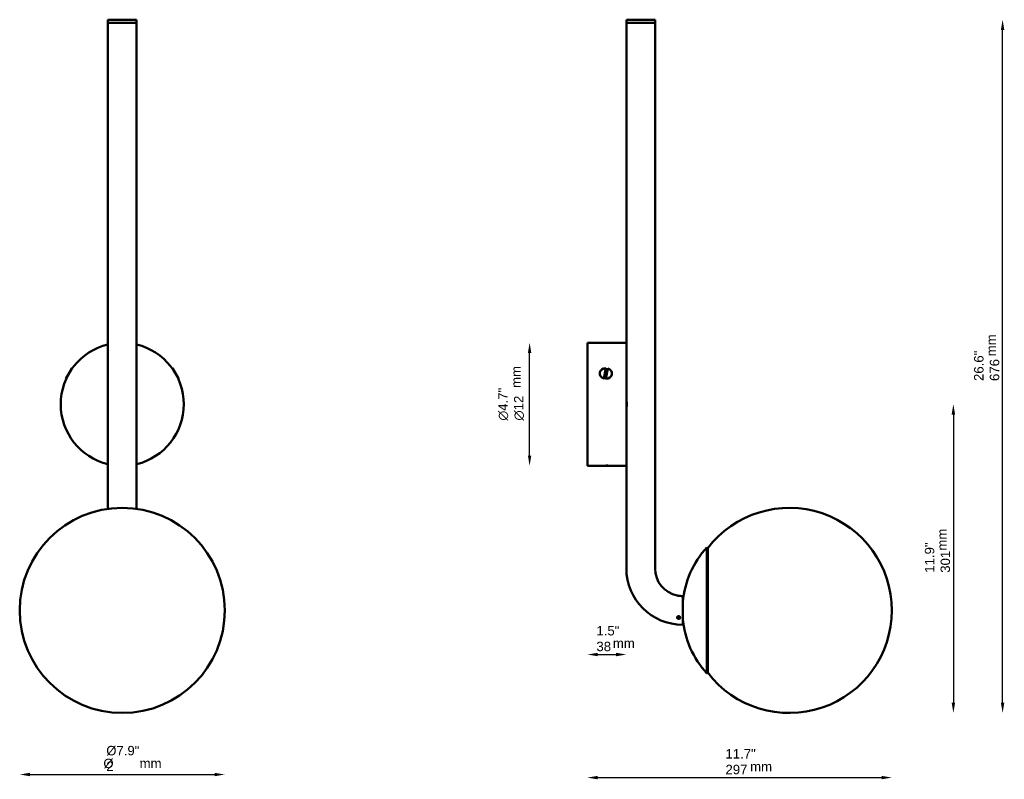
# Model space of a CAD drawing. Header units: millimetres. Extents: x 446 to 1406, y 309 to 1049.
import ezdxf

# ---------------------------------------------------------------- set-up
doc = ezdxf.new("R2010")
doc.units = ezdxf.units.MM
doc.header["$LTSCALE"] = 4
for name, color, linetype, lineweight in [('Symbol (ISO)', 7, 'Continuous', 25), ('Widoczne (ISO)', 7, 'Continuous', 50), ('Wymiar (ISO)', 7, 'Continuous', 25)]:
    doc.layers.add(name, color=color, linetype=linetype, lineweight=lineweight)
doc.styles.add('Tekst notatki (ISO)', font='arial.ttf')
doc.dimstyles.new('Domyślne (ISO)', dxfattribs={"dimscale": 4, "dimtxt": 2.3, "dimasz": 2.5, "dimexe": 3.175, "dimexo": 0, "dimgap": 0.762, "dimtad": 1, "dimdec": 1, "dimlfac": 0.03937, "dimdsep": 46, "dimtxsty": 'Tekst notatki (ISO)', "dimcen": 0.09, "dimdle": 10, "dimclrd": 256, "dimclre": 256, "dimclrt": 256, "dimazin": 2, "dimtfac": 1, "dimtmove": 0, "dimatfit": 3, "dimfxl": 0, "dimtolj": 1, "dimlwd": -1, "dimlwe": -1, "dimarcsym": 0})

# ---------------------------------------------------------------- blocks, each defined once
blk = doc.blocks.new('*D4')
at = {"layer": 'Defpoints', "color": 0, "transparency": 16777216}
for p in [(446.27, 473.46), (646.27, 473.46), (646.27, 313.46)]:
    blk.add_point(p, dxfattribs=at)
at = {"layer": 'Wymiar (ISO)', "transparency": 16777216}
blk.add_line((456.27, 313.46), (636.27, 313.46), dxfattribs=at)
for points in [[(456.27, 315.13), (456.27, 311.8), (446.27, 313.46)], [(636.27, 315.13), (636.27, 311.8), (646.27, 313.46)]]:
    blk.add_solid(points, dxfattribs=at)
at = {"layer": 'Wymiar (ISO)', "transparency": 16777216, "insert": (530.69, 341.37), "char_height": 9.2, "attachment_point": 1, "style": 'Tekst notatki (ISO)'}
blk.add_mtext('\\A1;\\fArial|b0|i0;{\\H9.1600;Ø7.9"}\\P2', dxfattribs=at)
blk = doc.blocks.new('*D5')
at = {"layer": 'Defpoints', "color": 0, "transparency": 16777216}
for p in [(999.78, 614.46), (1296.63, 473.46), (1296.63, 310.46)]:
    blk.add_point(p, dxfattribs=at)
at = {"layer": 'Wymiar (ISO)', "transparency": 16777216}
blk.add_line((1009.78, 310.46), (1286.63, 310.46), dxfattribs=at)
for points in [[(1009.78, 312.13), (1009.78, 308.8), (999.78, 310.46)], [(1286.63, 312.13), (1286.63, 308.8), (1296.63, 310.46)]]:
    blk.add_solid(points, dxfattribs=at)
at = {"layer": 'Wymiar (ISO)', "transparency": 16777216, "insert": (1134.42, 338.28), "char_height": 9.2, "attachment_point": 1, "style": 'Tekst notatki (ISO)'}
blk.add_mtext('\\A1;11.7"\\P297', dxfattribs=at)
blk = doc.blocks.new('*D6')
at = {"layer": 'Defpoints', "color": 0, "transparency": 16777216}
for p in [(1065.58, 1049.46), (1404.63, 1049.46), (1196.63, 373.46)]:
    blk.add_point(p, dxfattribs=at)
at = {"layer": 'Wymiar (ISO)', "transparency": 16777216}
blk.add_line((1404.63, 383.46), (1404.63, 1039.46), dxfattribs=at)
for points in [[(1402.96, 1039.46), (1406.3, 1039.46), (1404.63, 1049.46)], [(1402.96, 383.46), (1406.3, 383.46), (1404.63, 373.46)]]:
    blk.add_solid(points, dxfattribs=at)
at = {"layer": 'Wymiar (ISO)', "transparency": 16777216, "insert": (1376.82, 697.16), "char_height": 9.2, "attachment_point": 1, "rotation": 90, "style": 'Tekst notatki (ISO)'}
blk.add_mtext('\\A1;26.6"\\P676', dxfattribs=at)
blk = doc.blocks.new('*D7')
at = {"layer": 'Defpoints', "color": 0, "transparency": 16777216}
for p in [(999.78, 674.46), (1196.63, 373.46), (1356.63, 373.46)]:
    blk.add_point(p, dxfattribs=at)
at = {"layer": 'Wymiar (ISO)', "transparency": 16777216}
blk.add_line((1356.63, 664.46), (1356.63, 383.46), dxfattribs=at)
for points in [[(1354.96, 664.46), (1358.3, 664.46), (1356.63, 674.46)], [(1354.96, 383.46), (1358.3, 383.46), (1356.63, 373.46)]]:
    blk.add_solid(points, dxfattribs=at)
at = {"layer": 'Wymiar (ISO)', "transparency": 16777216, "insert": (1328.81, 510.18), "char_height": 9.2, "attachment_point": 1, "rotation": 90, "style": 'Tekst notatki (ISO)'}
blk.add_mtext('\\A1;11.9"\\P301', dxfattribs=at)
blk = doc.blocks.new('*D8')
at = {"layer": 'Defpoints', "color": 0, "transparency": 16777216}
for p in [(943.45, 734.46), (999.78, 734.46), (999.78, 614.46)]:
    blk.add_point(p, dxfattribs=at)
at = {"layer": 'Wymiar (ISO)', "transparency": 16777216}
blk.add_line((943.45, 624.46), (943.45, 724.46), dxfattribs=at)
for points in [[(941.79, 724.46), (945.12, 724.46), (943.45, 734.46)], [(941.79, 624.46), (945.12, 624.46), (943.45, 614.46)]]:
    blk.add_solid(points, dxfattribs=at)
at = {"layer": 'Wymiar (ISO)', "transparency": 16777216, "insert": (912.89, 658.58), "char_height": 9.2, "attachment_point": 1, "rotation": 90, "style": 'Tekst notatki (ISO)'}
blk.add_mtext('\\A1;{\\fAIGDT|b0|i0;\\ln}\\fArial|b0|i0;{\\H9.2000;4.7"}\\P∅12', dxfattribs=at)
blk = doc.blocks.new('*D9')
at = {"layer": 'Defpoints', "color": 0, "transparency": 16777216}
for p in [(999.78, 614.46), (1037.78, 614.46), (1037.78, 430.46)]:
    blk.add_point(p, dxfattribs=at)
at = {"layer": 'Wymiar (ISO)', "transparency": 16777216}
blk.add_line((1009.78, 430.46), (1027.78, 430.46), dxfattribs=at)
for points in [[(1009.78, 432.13), (1009.78, 428.8), (999.78, 430.46)], [(1027.78, 432.13), (1027.78, 428.8), (1037.78, 430.46)]]:
    blk.add_solid(points, dxfattribs=at)
at = {"layer": 'Wymiar (ISO)', "transparency": 16777216, "insert": (1008.57, 458.28), "char_height": 9.2, "attachment_point": 1, "style": 'Tekst notatki (ISO)'}
blk.add_mtext('\\A1;1.5"\\P38', dxfattribs=at)

msp = doc.modelspace()

# ---------------------------------------------------------------- linework, layer by layer
at = {"layer": 'Widoczne (ISO)'}
for p, q in [((532.47, 1049.46), (532.27, 1049.26)), ((560.27, 1049.26), (532.27, 1049.26)), ((532.27, 1046.46), (532.27, 1049.26)), ((560.27, 1046.46), (532.27, 1046.46)), ((560.27, 1046.46), (532.27, 1046.46)), ((532.27, 572.48), (532.27, 1046.46)), ((532.47, 1049.46), (560.07, 1049.46)), ((560.07, 1049.46), (560.27, 1049.26)), ((560.27, 1046.46), (560.27, 1049.26)), ((560.27, 572.48), (560.27, 1046.46)), ((1037.98, 1049.46), (1037.78, 1049.26)), ((1065.78, 1049.26), (1037.78, 1049.26)), ((1037.78, 1046.46), (1037.78, 1049.26)), ((1065.78, 1046.46), (1037.78, 1046.46)), ((1065.78, 1046.46), (1037.78, 1046.46)), ((1037.78, 734.46), (1037.78, 1046.46)), ((1037.98, 1049.46), (1065.58, 1049.46)), ((1065.58, 1049.46), (1065.78, 1049.26)), ((1065.78, 1046.46), (1065.78, 1049.26)), ((1065.78, 514.46), (1065.78, 1046.46)), ((999.78, 734.46), (999.78, 614.46)), ((999.78, 734.46), (1037.78, 734.46)), ((1037.78, 614.46), (1037.78, 734.46)), ((497.15, 709.38), (491.31, 699.27)), ((497.15, 709.38), (497.31, 709.66)), ((601.07, 699.55), (595.23, 709.66)), ((1015.84, 699.55), (1017.75, 709.66)), ((1016.26, 700.74), (1017.34, 706.47)), ((1019.73, 709.38), (1017.82, 699.27)), ((601.07, 699.55), (601.23, 699.27)), ((999.78, 614.46), (1011.78, 614.46)), ((1011.78, 614.46), (1017.75, 614.46)), ((1019.73, 614.46), (1017.82, 614.46)), ((1019.73, 614.46), (1023.78, 614.46)), ((1023.78, 614.46), (1037.78, 614.46)), ((1037.78, 514.46), (1037.78, 614.46)), ((1116.36, 534.96), (1116.36, 411.96)), ((1117.1, 534.29), (1116.36, 534.96)), ((1117.1, 534.29), (1117.1, 412.63)), ((1092.78, 459.46), (1092.78, 487.46)), ((1087.28, 466.54), (1087.28, 466.46)), ((1087.64, 467.3), (1087.64, 467.38)), ((1089.07, 465.19), (1087.64, 467.3)), ((1089.07, 465.69), (1087.82, 467.54)), ((1088.5, 467.82), (1088.5, 467.74)), ((1088.5, 467.74), (1089.93, 465.63)), ((1089.07, 465.69), (1089.07, 465.19)), ((1090.28, 466.48), (1090.28, 466.46)), ((1117.1, 412.63), (1116.36, 411.96))]:
    msp.add_line(p, q, dxfattribs=at)
msp.add_circle((546.27, 473.46), 100, dxfattribs=at)
for centre, radius, start, end in [((546.27, 674.46), 60, 103.4934, 256.5066), ((546.27, 674.46), 60, 283.4934, 76.5066), ((1196.63, 473.46), 100, 217.31838, 142.68162), ((1183.43, 473.46), 91, 137.48182, 174.9565), ((1092.78, 514.46), 55, 180, 270), ((1092.78, 514.46), 27, 180, 258.24637), ((1092.78, 514.46), 27, 264.68723, 270), ((1183.43, 473.46), 91, 185.0435, 222.51818)]:
    msp.add_arc(centre, radius, start, end, dxfattribs=at)
for centre, major_axis, start_param, end_param in [((1017.78, 704.46), (-6, 0), 4.71761, 7.524307), ((1017.78, 704.46), (6, 0), 4.71761, 7.524307), ((1088.78, 466.46), (-1.5, 0), 5.582097, 8.044016), ((1088.78, 466.46), (1.5, 0), 5.582097, 8.044016), ((1088.78, 466.96), (-1.5, 0), 1.76083, 2.239913)]:
    msp.add_ellipse(centre, major_axis=major_axis, ratio=0.866025, start_param=start_param, end_param=end_param, dxfattribs=at)
for points, weights in [([(497.24, 709.04), (497.19, 709.21), (497.15, 709.38)], [1.00395042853, 1.00219978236, 1]), ([(497.31, 709.66), (497.36, 709.47), (497.41, 709.28)], [1, 1.00245272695, 1.00434709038]), ([(595.23, 709.66), (595.18, 709.47), (595.13, 709.28)], [1, 1.00245272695, 1.00434709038]), ([(1017.75, 709.66), (1017.73, 709.47), (1017.71, 709.28)], [1, 1.00245272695, 1.00434709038]), ([(491.31, 699.27), (491.5, 699.32), (491.68, 699.37)], [1, 1.00245272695, 1.00434709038]), ([(600.73, 699.64), (600.9, 699.59), (601.07, 699.55)], [1.00395042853, 1.00219978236, 1]), ([(601.23, 699.27), (601.04, 699.32), (600.86, 699.37)], [1, 1.00245272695, 1.00434709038]), ([(1015.88, 699.64), (1015.86, 699.59), (1015.84, 699.55)], [1.00395042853, 1.00219978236, 1]), ([(1017.75, 614.46), (1017.73, 614.6), (1017.71, 614.74)], [1, 1.00245272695, 1.00434709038]), ([(1017.82, 614.46), (1017.83, 614.58), (1017.85, 614.69)], [1, 1.0020669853, 1.00373742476]), ([(1019.69, 614.71), (1019.71, 614.59), (1019.73, 614.46)], [1.00395042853, 1.00219978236, 1])]:
    msp.add_rational_spline(points, weights, degree=2, dxfattribs=at)
for points, knots in [([(1017.63, 708.91), (1017.68, 708.91), (1017.73, 708.91), (1017.78, 708.91), (1018.37, 708.91), (1019, 708.83), (1019.59, 708.67)], [3.2320135, 3.2320135, 3.2320135, 3.2320135, 3.2470762, 3.2470762, 3.2470762, 3.4236429, 3.4236429, 3.4236429, 3.4236429]), ([(1017.91, 699.79), (1017.87, 699.79), (1017.83, 699.78), (1017.19, 699.78), (1016.56, 699.87), (1015.96, 700.06)], [1.6106082, 1.6106082, 1.6106082, 1.6106082, 1.623495, 1.623495, 1.8017789, 1.8017789, 1.8017789, 1.8017789]), ([(1037.78, 677.96), (1037.78, 677.96), (1037.81, 677.87), (1037.89, 677.52), (1037.95, 677.25), (1038.06, 676.63), (1038.12, 676.24), (1038.2, 675.37), (1038.23, 674.9), (1038.23, 674.02), (1038.2, 673.55), (1038.12, 672.69), (1038.06, 672.3), (1037.95, 671.68), (1037.89, 671.41), (1037.81, 671.05), (1037.78, 670.96), (1037.78, 670.96)], [0.52979, 0.52979, 0.52979, 0.52979, 0.662229, 0.662229, 0.794667, 0.794667, 0.927124, 0.927124, 1.059581, 1.059581, 1.192038, 1.192038, 1.324495, 1.324495, 1.456933, 1.456933, 1.589371, 1.589371, 1.589371, 1.589371]), ([(1017.71, 614.69), (1017.74, 614.69), (1017.76, 614.69), (1017.78, 614.69), (1018.38, 614.69), (1019.01, 614.69), (1019.61, 614.67)], [3.2401627, 3.2401627, 3.2401627, 3.2401627, 3.2470762, 3.2470762, 3.2470762, 3.4254773, 3.4254773, 3.4254773, 3.4254773]), ([(1088.78, 487.68), (1088.78, 487.68), (1088.77, 487.68), (1088.75, 487.69), (1088.73, 487.69), (1088.68, 487.7), (1088.65, 487.7), (1088.51, 487.72), (1088.4, 487.75), (1088.13, 487.8), (1087.98, 487.83), (1087.7, 487.91), (1087.57, 487.94), (1087.38, 488), (1087.32, 488.02), (1087.29, 488.03), (1087.28, 488.03), (1087.28, 488.03)], [-0.9517321, -0.9517321, -0.9517321, -0.9517321, -0.9496137, -0.9496137, -0.9442057, -0.9442057, -0.9348729, -0.9348729, -0.9007711, -0.9007711, -0.8494237, -0.8494237, -0.7904604, -0.7904604, -0.7323609, -0.7323609, -0.7125456, -0.7125456, -0.7125456, -0.7125456]), ([(1090.28, 487.58), (1090.28, 487.58), (1090.28, 487.58), (1090.24, 487.58), (1090.18, 487.58), (1090.01, 487.58), (1089.91, 487.58), (1089.67, 487.59), (1089.55, 487.6), (1089.3, 487.62), (1089.19, 487.63), (1089.01, 487.65), (1088.96, 487.66), (1088.88, 487.67), (1088.85, 487.67), (1088.82, 487.67), (1088.8, 487.68), (1088.78, 487.68)], [-0.2366169, -0.2366169, -0.2366169, -0.2366169, -0.2141298, -0.2141298, -0.1597917, -0.1597917, -0.1097675, -0.1097675, -0.065064, -0.065064, -0.0287332, -0.0287332, -0.0116583, -0.0116583, -0.0048024, -0.0048024, 0, 0, 0, 0]), ([(1087.28, 466.54), (1087.28, 466.56), (1087.28, 466.57), (1087.29, 466.62), (1087.29, 466.65), (1087.3, 466.72), (1087.3, 466.75), (1087.32, 466.83), (1087.33, 466.88), (1087.39, 467.04), (1087.45, 467.15), (1087.62, 467.37), (1087.74, 467.49), (1088.03, 467.68), (1088.21, 467.76), (1088.59, 467.84), (1088.79, 467.85), (1089.17, 467.8), (1089.35, 467.74), (1089.66, 467.58), (1089.79, 467.48), (1090.04, 467.23), (1090.14, 467.07), (1090.24, 466.82), (1090.26, 466.73), (1090.28, 466.6), (1090.28, 466.55), (1090.28, 466.5), (1090.28, 466.49), (1090.28, 466.48)], [-0.7198252, -0.7198252, -0.7198252, -0.7198252, -0.7146881, -0.7146881, -0.7035636, -0.7035636, -0.6919991, -0.6919991, -0.6748653, -0.6748653, -0.6339516, -0.6339516, -0.5812657, -0.5812657, -0.522692, -0.522692, -0.4632783, -0.4632783, -0.407985, -0.407985, -0.356744, -0.356744, -0.2967781, -0.2967781, -0.2657619, -0.2657619, -0.2506619, -0.2506619, -0.24712, -0.24712, -0.24712, -0.24712]), ([(1089.91, 465.65), (1089.87, 465.61), (1089.82, 465.57), (1089.62, 465.43), (1089.45, 465.35), (1089.2, 465.29), (1089.13, 465.28), (1089.07, 465.27)], [-0.13911443, -0.13911443, -0.13911443, -0.13911443, -0.11890006, -0.11890006, -0.05985935, -0.05985935, -0.03911482, -0.03911482, -0.03911482, -0.03911482])]:
    msp.add_open_spline(points, degree=3, knots=knots, dxfattribs=at)

# ---------------------------------------------------------------- texts
at = {"layer": 'Symbol (ISO)', "char_height": 9.2, "width": 21.4152, "attachment_point": 1, "rotation": 90, "style": 'Tekst notatki (ISO)'}
for insert in [(1388.95, 721.24), (925.66, 690.4), (1341.01, 531.75)]:
    msp.add_mtext('\\fArial|b0|i0;mm', dxfattribs=dict(at, insert=insert))
at = {"layer": 'Symbol (ISO)', "char_height": 9.2, "width": 21.4152, "attachment_point": 1, "style": 'Tekst notatki (ISO)'}
for insert in [(1024.62, 446.09), (563.17, 329.05), (1158.45, 325.76)]:
    msp.add_mtext('\\fArial|b0|i0;mm', dxfattribs=dict(at, insert=insert))
at = {"layer": 'Symbol (ISO)', "insert": (527.89, 328.87), "char_height": 9.16, "attachment_point": 1, "style": 'Tekst notatki (ISO)'}
msp.add_mtext('\\fArial|b0|i0;{\\H9.1600;Ø}', dxfattribs=at)

# ---------------------------------------------------------------- dimensions: what is measured, and where the dimension line sits
at = {"layer": 'Wymiar (ISO)'}
for base, p1, p2, angle, text, picture, middle in [((1404.63, 1049.46), (1196.63, 373.46), (1065.58, 1049.46), 90, '<>"\\P676', '*D6', (1404.63, 711.46)), ((943.45, 734.46), (999.78, 614.46), (999.78, 734.46), 90, '{\\fAIGDT|b0|i0;\\ln}\\fArial|b0|i0;{\\H9.2000;<>"}\\P∅12', '*D8', (943.45, 674.46)), ((1356.63, 373.46), (999.78, 674.46), (1196.63, 373.46), 90, '<>"\\P301', '*D7', (1356.63, 523.96)), ((646.27, 313.46), (446.27, 473.46), (646.27, 473.46), 180, '\\fArial|b0|i0;{\\H9.1600;Ø<>"}\\P2', '*D4', (546.27, 313.46))]:
    dim = msp.add_linear_dim(base=base, p1=p1, p2=p2, angle=angle, text=text, dimstyle='Domyślne (ISO)', override={"dimgap": 0.762, "dimdec": 1, "dimlfac": 0.03937, "dimpost": '\\X', "dimse1": 1, "dimse2": 1, "dimtol": 0, "dimlim": 0, "dimtp": 0, "dimtm": 0, "dimtdec": 2, "dimtofl": 0, "dimatfit": 1, "dimtvp": -0.25}, dxfattribs=at)
    dim.commit()
    dim.dimension.update_dxf_attribs({"geometry": picture, "text_midpoint": middle, "dimtype": 160})
for base, p2, text, picture, middle in [((1296.63, 310.46), (1296.63, 473.46), '<>"\\P297', '*D5', (1148.21, 310.46)), ((1037.78, 430.46), (1037.78, 614.46), '<>"\\P38', '*D9', (1018.78, 430.46))]:
    dim = msp.add_linear_dim(base=base, p1=(999.78, 614.46), p2=p2, text=text, dimstyle='Domyślne (ISO)', override={"dimgap": 0.762, "dimdec": 1, "dimlfac": 0.03937, "dimpost": '\\X', "dimse1": 1, "dimse2": 1, "dimtol": 0, "dimlim": 0, "dimtp": 0, "dimtm": 0, "dimtdec": 2, "dimtofl": 0, "dimatfit": 1, "dimtvp": -0.25}, dxfattribs=at)
    dim.commit()
    dim.dimension.update_dxf_attribs({"geometry": picture, "text_midpoint": middle, "dimtype": 160})

doc.saveas('drawing.dxf')
